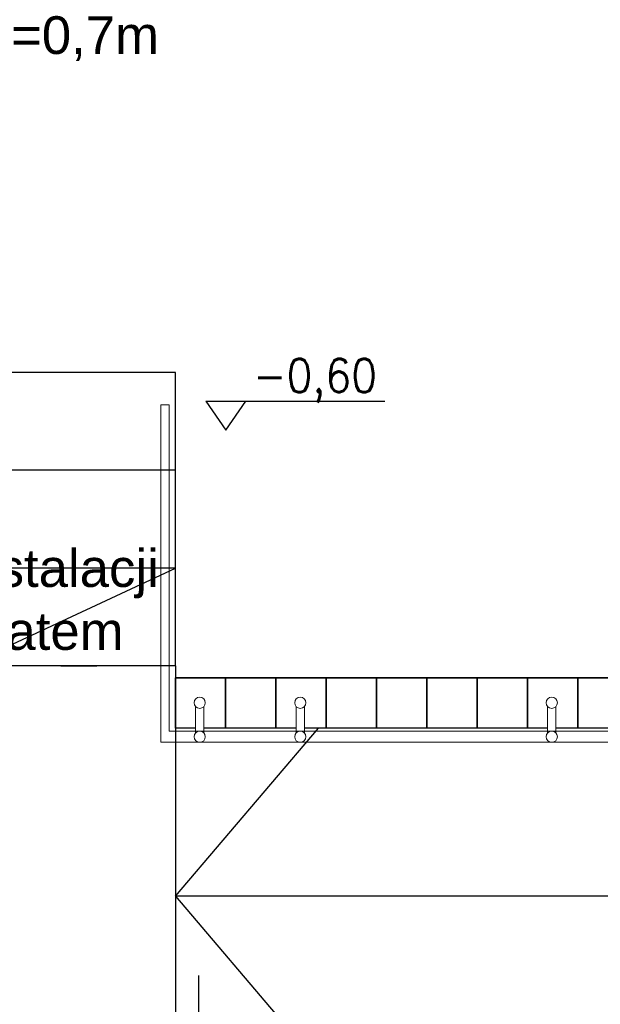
# Model space of a CAD drawing. Header units: millimetres. Extents: x -486876 to 553054, y -140324 to 834178.
# Tile 32 of 155: x -155836 to -153759, y 78064 to 81585. Entities that reach past the tile are written whole.
import ezdxf
from ezdxf import colors
from ezdxf.entities.mleader import LeaderData, LeaderLine
from ezdxf.enums import TextEntityAlignment as Align
from ezdxf.math import Vec2, Vec3

# ---------------------------------------------------------------- set-up
doc = ezdxf.new("R2010")
doc.units = ezdxf.units.MM
doc.linetypes.add('DASH2', pattern=[0.75, 0.5, -0.25])
doc.layers.add('_XREF', color=252, linetype='DASH2', lineweight=13)
doc.layers.add('XREF$0$AR-EL-PORĘCZE', color=8, linetype='Continuous', lineweight=18)
for name, color, linetype in [('XREF$0$A-BUD-OP', 8, 'Continuous'), ('XREF$0$DRZWI', 8, 'Continuous'), ('XREF$0$OPIS', 8, 'Continuous'), ('XREF$0$OPISY', 8, 'Continuous'), ('XREF$0$WIDOK', 8, 'Continuous'), ('XREF$0$WYMIARY', 9, 'Continuous'), ('XREF$0$WYPEŁNIENIA', 8, 'Continuous')]:
    doc.layers.add(name, color=color, linetype=linetype)
doc.styles.add('SANPROJEKT', font='arial.ttf', dxfattribs={"height": 200})
doc.styles.add('XREF$0$APLUS', font='arial.ttf', dxfattribs={"width": 0.6})
doc.styles.add('XREF$0$KOTA', font='SIMPLEX', dxfattribs={"width": 0.9, "height": 25})

# ---------------------------------------------------------------- blocks, each defined once
blk = doc.blocks.new('XREF$0$KOTA_R3')
at = {"layer": 'XREF$0$A-BUD-OP'}
blk.add_line((-279.41, -2136.84), (-172.66, -2136.84), dxfattribs=at)
blk.add_lwpolyline([(-279.41, -2136.84), (-267.48, -2154.26), (-255.55, -2136.84)], dxfattribs=at)
at = {"layer": 'XREF$0$A-BUD-OP', "style": 'XREF$0$KOTA', "width": 0.9}
for p, height in [((-251.3, -2131.63), 20), ((-251.3, -2153.31), 14)]:
    blk.add_attdef('KOTA', p, '', height=height, dxfattribs=at)
blk = doc.blocks.new('XREF')
at = {"layer": 'XREF$0$WYPEŁNIENIA'}
h = blk.add_hatch(dxfattribs=at)
h.set_pattern_fill('ANSI31', color=256, scale=3)
h.set_pattern_definition([(45, (-52999.899, 13162.694), (-6.7351921, 6.7351921), [])])
h.paths.add_polyline_path([(3556.78, 10801.78), (3507.62, 10801.78), (3507.62, 10786.78), (3556.78, 10786.78)])
h.paths.add_polyline_path([(3580.36, 10801.78), (3556.78, 10801.78), (3556.78, 10786.78), (3580.36, 10786.78)])
h.paths.add_polyline_path([(3900.02, 10651.78), (3796.56, 10651.78), (3796.56, 10666.78), (3766.56, 10666.78), (3766.56, 10651.78), (3724.56, 10651.78), (3724.56, 10611.78), (3766.56, 10611.78), (3766.56, 10496.78), (3709.56, 10496.78), (3709.56, 10471.78), (3766.56, 10471.78), (3766.56, 10606.94), (3796.56, 10606.94), (3796.56, 10466.78), (3796.56, 10476.78), (3796.56, 10476.78), (3796.56, 10611.78), (3900.02, 10611.78)])
h.paths.add_polyline_path([(3599.56, 10496.78), (3514.68, 10496.78), (3514.68, 10471.78), (3551.56, 10471.78), (3551.56, 10024.04), (3539.56, 10024.04), (3539.56, 9984.04), (3566.56, 9984.04), (3566.56, 10471.78), (3599.56, 10471.78)])
h.paths.add_polyline_path([(4136.56, 9911.78), (4126.56, 9911.78), (4126.56, 9971.94), (4126.56, 10361.95), (4096.56, 10361.95), (4096.56, 10346.78), (4096.56, 10131.78), (3896.56, 10131.78), (3896.56, 10170.11), (3796.56, 10170.11), (3796.56, 10176.78), (3766.56, 10176.78), (3766.56, 10058.38), (3796.56, 10058.38), (3796.56, 10096.78), (3886.56, 10096.78), (3886.56, 10106.78), (4096.56, 10106.78), (4096.56, 9971.94), (4096.56, 9911.78), (3771.56, 9911.78), (3771.56, 9779.12), (3796.56, 9779.12), (3796.56, 9816.78), (3886.56, 9816.78), (3886.56, 9881.78), (4016.56, 9881.78), (4016.56, 9851.78), (4061.56, 9851.78), (4061.56, 9881.78), (4136.56, 9881.78)])
h.paths.add_polyline_path([(3817.24, 9855.2), (3831.24, 9855.2), (3831.24, 9841.2), (3817.24, 9841.2)], flags=16)
h.paths.add_polyline_path([(3840.64, 9855.2), (3854.64, 9855.2), (3854.64, 9841.2), (3840.64, 9841.2)], flags=16)
h.paths.add_polyline_path([(3817.24, 10127.11), (3817.24, 10141.11), (3831.24, 10141.11), (3831.24, 10127.11)], flags=16)
edge = h.paths.add_edge_path(flags=0)
edge.add_arc((3824.24, 10134.11), 7, 0, 360)
h.paths.add_polyline_path([(3840.64, 10127.11), (3840.64, 10141.11), (3854.64, 10141.11), (3854.64, 10127.11)], flags=16)
h.paths.add_polyline_path([(3817.24, 10147.81), (3817.24, 10161.81), (3831.24, 10161.81), (3831.24, 10147.81)], flags=16)
h.paths.add_polyline_path([(3840.64, 10147.81), (3840.64, 10161.81), (3854.64, 10161.81), (3854.64, 10147.81)], flags=16)
h.paths.add_polyline_path([(3802.73, 10317.13), (3796.56, 10317.13), (3796.56, 10305.13), (3803.04, 10305.13)], flags=17)
h.paths.add_polyline_path([(3802.12, 10317.13), (3800.7, 10317.13), (3802.73, 10305.13), (3802.73, 10315.74)], flags=16)
at = {"layer": 'XREF$0$AR-EL-PORĘCZE', "lineweight": -2}
for p, q in [((3941.33, 10817.15), (3941.33, 10915.59)), ((3941.33, 10915.59), (3944.33, 10915.59)), ((3944.33, 10820.15), (3944.33, 10915.59)), ((3944.33, 10798.91), (3944.33, 10820.15)), ((3941.33, 10794.91), (3941.33, 10817.15)), ((3953.78, 10798.24), (3953.78, 10807.73)), ((3956.78, 10798.24), (3956.78, 10807.73)), ((3989.76, 10798.24), (3989.76, 10807.73)), ((3992.76, 10798.24), (3992.76, 10807.73)), ((4079.76, 10798.24), (4079.76, 10807.73)), ((4082.76, 10798.24), (4082.76, 10807.73)), ((5573.26, 10798.91), (3944.33, 10798.91)), ((5573.26, 10794.91), (3941.33, 10794.91))]:
    blk.add_line(p, q, dxfattribs=at)
for centre in [(3955.28, 10809.05), (3991.26, 10809.05), (4081.26, 10809.05), (3955.28, 10796.91), (3991.26, 10796.91), (4081.26, 10796.91)]:
    blk.add_circle(centre, 2, dxfattribs=at)
at = {"layer": 'XREF$0$OPIS'}
blk.add_line((3955.02, 10601.63), (3955.02, 10711.52), dxfattribs=at)
at = {"layer": 'XREF$0$WIDOK'}
for p, q in [((3946.56, 10927.22), (3796.56, 10927.22)), ((3946.56, 10822.22), (3946.56, 10927.22)), ((3946.56, 10892.22), (3796.56, 10892.22)), ((3946.56, 10857.22), (3796.56, 10857.22)), ((3946.56, 10822.22), (3796.56, 10822.22)), ((3946.56, 10822.22), (3946.56, 10661.78)), ((3946.56, 10822.22), (3946.56, 10798.91)), ((5086.56, 10817.92), (3946.56, 10817.92)), ((3953.78, 10799.92), (3946.56, 10799.92)), ((3946.56, 10799.92), (3946.56, 10684.91)), ((3989.76, 10799.92), (3956.78, 10799.92)), ((4079.76, 10799.92), (3992.76, 10799.92)), ((4169.76, 10799.92), (4082.76, 10799.92))]:
    blk.add_line(p, q, dxfattribs=at)
at = {"layer": 'XREF$0$WIDOK', "color": 8}
for p, q in [((3946.56, 10739.85), (3997.77, 10799.92)), ((5543.26, 10739.85), (3946.56, 10739.85)), ((3946.56, 10739.85), (3997.77, 10679.79))]:
    blk.add_line(p, q, dxfattribs=at)
at = {"layer": 'XREF$0$WIDOK'}
for points in [[(3953.78, 10799.92), (3946.56, 10799.92), (3946.56, 10817.92), (3964.56, 10817.92), (3964.56, 10799.92), (3956.78, 10799.92)], [(3989.76, 10799.92), (3982.56, 10799.92), (3982.56, 10817.92), (4000.56, 10817.92), (4000.56, 10799.92), (3992.76, 10799.92)], [(4079.76, 10799.92), (4072.56, 10799.92), (4072.56, 10817.92), (4090.56, 10817.92), (4090.56, 10799.92), (4082.76, 10799.92)]]:
    blk.add_lwpolyline(points, dxfattribs=at)
for points in [[(3982.56, 10799.92), (3964.56, 10799.92), (3964.56, 10817.92), (3982.56, 10817.92)], [(4018.56, 10799.92), (4000.56, 10799.92), (4000.56, 10817.92), (4018.56, 10817.92)], [(4036.56, 10799.92), (4018.56, 10799.92), (4018.56, 10817.92), (4036.56, 10817.92)], [(4054.56, 10799.92), (4036.56, 10799.92), (4036.56, 10817.92), (4054.56, 10817.92)], [(4072.56, 10799.92), (4054.56, 10799.92), (4054.56, 10817.92), (4072.56, 10817.92)], [(4108.56, 10799.92), (4090.56, 10799.92), (4090.56, 10817.92), (4108.56, 10817.92)]]:
    blk.add_lwpolyline(points, close=True, dxfattribs=at)
at = {"layer": 'XREF$0$WYMIARY'}
for p, q in [((3871.56, 10822.22), (3946.56, 10857.22)), ((3905.56, 10822.22), (3918.41, 10822.22))]:
    blk.add_line(p, q, dxfattribs=at)
at = {"layer": 'XREF$0$OPISY'}
ref = blk.add_blockref('XREF$0$KOTA_R3', (4125.09, 12199.05), dxfattribs=dict(at, xscale=0.6000000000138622, yscale=0.6000000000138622, zscale=0.6000000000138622))
ref.add_attrib('KOTA', '-0,60', (3974.31, 10920.08), dxfattribs={"layer": 'XREF$0$A-BUD-OP', "height": 12, "rotation": 0.0003, "style": 'XREF$0$KOTA', "width": 0.9})
at = {"style": 'XREF$0$APLUS'}
blk.add_attdef('165', text='', height=12.94, rotation=90, dxfattribs=at).set_placement((5850.28, 4086.91), align=Align.TOP_CENTER)
blk.add_attdef('70', text='', height=12.94, rotation=90, dxfattribs=at).set_placement((5846.74, 4087.03), align=Align.BOTTOM_CENTER)
at = {"layer": 'XREF$0$DRZWI', "style": 'XREF$0$APLUS'}
for tag, height, p in [('90', 10.59, (3968.05, 17970.78)), ('90', 10.59, (4273.69, 17907.63)), ('90', 10.59, (4647.11, 17907.63)), ('90', 10.59, (4995.74, 17907.63)), ('90', 10.59, (5345.01, 17907.63)), ('90', 8.24, (3625.86, 17450.53)), ('90', 8.24, (4282.58, 17436.64)), ('90', 8.24, (4577.82, 17436.64)), ('90', 8.24, (5003.12, 17436.64)), ('90', 8.24, (5300.95, 17436.64)), ('90', 8.24, (5625.63, 17350.96)), ('110', 12.94, (3772.73, 10725.01)), ('100', 12.94, (3763.85, 10003.38)), ('90', 10.59, (3383.41, 9921.97)), ('83', 10.59, (4118.73, 4184.03))]:
    blk.add_attdef(tag, text='', height=height, dxfattribs=at).set_placement(p, align=Align.BOTTOM_CENTER)
for tag, height, p in [('200', 10.59, (3967.95, 17967.89)), ('200', 10.59, (4273.59, 17904.74)), ('200', 10.59, (4647.01, 17904.74)), ('200', 10.59, (4995.64, 17904.74)), ('200', 10.59, (5344.91, 17904.74)), ('200', 8.24, (3625.86, 17448.28)), ('200', 8.24, (4282.58, 17434.39)), ('200', 8.24, (4577.82, 17434.39)), ('200', 8.24, (5003.12, 17434.39)), ('200', 8.24, (5300.95, 17434.39)), ('200', 8.24, (5625.63, 17348.71)), ('210', 12.94, (3772.6, 10721.48)), ('200', 12.94, (3763.85, 9999.84)), ('200', 10.59, (3383.31, 9919.08)), ('178', 10.59, (4118.62, 4181.14))]:
    blk.add_attdef(tag, text='', height=height, dxfattribs=at).set_placement(p, align=Align.TOP_CENTER)
for tag, height, p in [('205', 10.59, (4204.92, 17787.31)), ('210', 10.59, (5722.65, 17787.31)), ('210', 12.94, (4044.07, 17776.19)), ('210', 12.94, (4602.86, 17776.83)), ('210', 12.94, (4951.5, 17776.83)), ('210', 12.94, (5300.98, 17776.83)), ('210', 12.94, (3579.16, 17557.04)), ('210', 12.94, (3935.88, 17557.04)), ('210', 12.94, (4219.13, 17557.04)), ('210', 12.94, (4633.7, 17557.04)), ('210', 12.94, (4958.43, 17557.04)), ('210', 12.94, (5356.84, 17557.04)), ('210', 12.94, (5615.9, 17557.04)), ('200', 11.76, (4716.1, 10187.15)), ('200', 11.76, (4936.97, 10128.95)), ('200', 11.76, (5363.02, 10117.1)), ('210', 13.53, (3475.75, 9987.9)), ('170', 11.76, (4209.38, 4035.73))]:
    blk.add_attdef(tag, text='', height=height, rotation=90, dxfattribs=at).set_placement(p, align=Align.TOP_CENTER)
for tag, height, p in [('100', 10.59, (5719.75, 17787.41)), ('96', 10.59, (4202.03, 17787.41)), ('100', 12.94, (4040.53, 17776.32)), ('100', 12.94, (4599.33, 17776.96)), ('100', 12.94, (4947.96, 17776.96)), ('100', 12.94, (5297.45, 17776.96)), ('100', 12.94, (3575.63, 17557.16)), ('100', 12.94, (3932.34, 17557.16)), ('100', 12.94, (4215.59, 17557.16)), ('100', 12.94, (4630.17, 17557.16)), ('100', 12.94, (4954.89, 17557.16)), ('100', 12.94, (5353.3, 17557.16)), ('100', 12.94, (5612.36, 17557.16)), ('90', 11.76, (4712.89, 10187.26)), ('90', 11.76, (4933.75, 10129.07)), ('90', 11.76, (5359.81, 10117.21)), ('120', 13.53, (3472.06, 9987.9)), ('90', 11.76, (4206.17, 4035.84))]:
    blk.add_attdef(tag, text='', height=height, rotation=90, dxfattribs=at).set_placement(p, align=Align.BOTTOM_CENTER)

msp = doc.modelspace()

# ---------------------------------------------------------------- block references
at = {"layer": '_XREF', "xscale": 10, "yscale": 10, "zscale": 10}
msp.add_blockref('XREF', (-194744.7507, -28948.20066), dxfattribs=at)

# ---------------------------------------------------------------- leaders
ml = msp.add_multileader_mtext('Standard')
ml.set_content('{Podłączenie do instalacji \\Pzgodnie ze schematem\\Pkotłowni}', style='SANPROJEKT')
ml.set_leader_properties()
ml.build(insert=Vec2(0, 0))
ctx = ml.context
ctx.base_point, ctx.char_height, ctx.plane_origin = Vec3(-157405.56759, 79624.03874), 135, Vec3(-196.80662, -987.97722)
notes = []
notes.append((ctx, [(0, (1, 1, 0), (-157413.56759, 79624.03874), (1, 0), 8, [(0, [(-158647.68416, 82233.02765)], 0, [])])]))
ctx.mtext.insert = Vec3(-157403.56759, 79691.53874)
ml = msp.add_multileader_mtext('Standard')
ml.set_content('Naczynie wzbiorcze 100l\\PD=Ø512\\PH=0,7m', style='SANPROJEKT')
ml.set_leader_properties()
ml.build(insert=Vec2(0, 0))
ctx = ml.context
ctx.base_point, ctx.char_height, ctx.plane_origin = Vec3(-156005.21525, 81980.10411), 135, Vec3(0, -1184.26001)
notes.append((ctx, [(0, (1, 1, 0), (-156013.21525, 81980.10411), (1, 0), 8, [(0, [(-157503.40925, 82036.74485)], 0, [])])]))
ctx.mtext.insert = Vec3(-156003.21525, 82047.60411)
for ctx, leaders in notes:
    for number, flags, end, landing, length, lines in leaders:
        leader = LeaderData()
        leader.index, (leader.has_last_leader_line, leader.has_dogleg_vector, leader.attachment_direction) = number, flags
        leader.last_leader_point, leader.dogleg_vector, leader.dogleg_length = Vec3(end), Vec3(landing), length
        for number, points, colour, breaks in lines:
            line = LeaderLine()
            line.index, line.vertices, line.color, line.breaks = number, Vec3.list(points), colors.encode_raw_color(colour), breaks
            leader.lines.append(line)
        ctx.leaders.append(leader)

doc.saveas('drawing.dxf')
